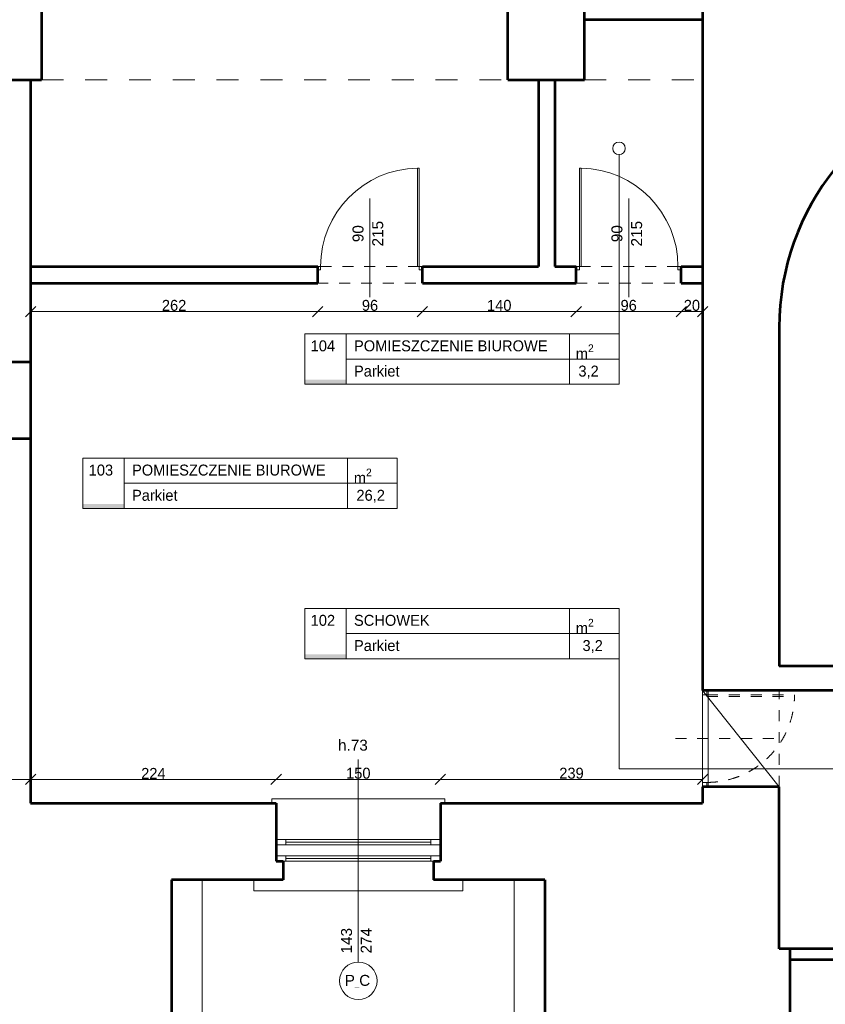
# Model space of a CAD drawing. Header units: inches. Extents: x -21887 to 84279, y -131485 to 67836.
# Tile 106 of 256: x 40192 to 47552, y -26806 to -17814. Entities that reach past the tile are written whole.
import ezdxf

# ---------------------------------------------------------------- set-up
doc = ezdxf.new("R2010")
doc.units = ezdxf.units.IN
doc.header["$MEASUREMENT"] = 0
doc.linetypes.add('Dashed', pattern=[400, 200, -200])
doc.linetypes.add('Dashed copy', pattern=[200, 100, -100])
doc.layers.get('0').update_dxf_attribs({"lineweight": 13})
doc.layers.get('Defpoints').update_dxf_attribs({"lineweight": 13})
for name, color, linetype, lineweight in [('AI_MURY', 7, 'Continuous', 53), ('Dimensioning', 7, 'Continuous', 13), ('DRZWI', 7, 'Continuous', 13), ('dzialowki', 7, 'Continuous', 53), ('OPISY TABELKI', 7, 'Continuous', 13), ('PODCIAGI', 7, 'Continuous', 13)]:
    doc.layers.add(name, color=color, linetype=linetype, lineweight=lineweight)
doc.styles.add('GENERATED_STYLE_7', font='txt')
doc.styles.add('GENERATED_STYLE_8', font='txt')
doc.styles.add('GENERATED_STYLE_9', font='txt')
doc.styles.add('Style-Courier New', font='txt')
doc.dimstyles.new('Dimstyle_4', dxfattribs={"dimtxt": 100, "dimasz": 95, "dimexe": 0, "dimexo": 0, "dimgap": 0.09, "dimtad": 1, "dimdec": 0, "dimlfac": 0.1, "dimzin": 0, "dimdsep": 46, "dimlunit": 5, "dimtxsty": 'GENERATED_STYLE_7', "dimblk": 'ARROWHEAD_6', "dimcen": 0.09, "dimclrd": 161, "dimclre": 161, "dimclrt": 7, "dimadec": 0, "dimazin": 0, "dimtfac": 1, "dimtdec": 0, "dimtmove": 0, "dimatfit": 3, "dimfxl": 0, "dimtolj": 1, "dimtzin": 0, "dimarcsym": 0})
doc.dimstyles.new('Dimstyle_5', dxfattribs={"dimtxt": 100, "dimasz": 95, "dimexe": 0.18, "dimexo": 0, "dimgap": 0.09, "dimtad": 1, "dimtih": 1, "dimtoh": 1, "dimdec": 0, "dimlfac": 0.1, "dimzin": 0, "dimdsep": 46, "dimlunit": 5, "dimtxsty": 'GENERATED_STYLE_7', "dimblk": 'ARROWHEAD_6', "dimcen": 0.09, "dimclrd": 161, "dimclre": 161, "dimclrt": 7, "dimadec": 0, "dimazin": 0, "dimtfac": 1, "dimtdec": 0, "dimtmove": 0, "dimatfit": 3, "dimfxl": 0, "dimtolj": 1, "dimtzin": 0, "dimarcsym": 0})

# ---------------------------------------------------------------- blocks, each defined once
blk = doc.blocks.new('ARROWHEAD_6')
at = {"color": 0, "linetype": 'Continuous'}
for p, q in [((0, 0), (-1, 0)), ((-0.5, -0.5), (0.5, 0.5))]:
    blk.add_line(p, q, dxfattribs=at)
blk = doc.blocks.new('*U183')
at = {"layer": 'Defpoints', "color": 0, "linetype": 'Continuous'}
for p in [(-270, -24609.3), (56990.5, -24609.3), (57180.5, -28359.3)]:
    blk.add_point(p, dxfattribs=at)
at = {"layer": 'Dimensioning', "color": 161, "linetype": 'Continuous', "lineweight": -2}
for p, q in [((-269.9, -24609.3), (-270, -24609.3)), ((-270, -28264.3), (-270, -24704.3)), ((-269.9, -28359.3), (-270, -28359.3))]:
    blk.add_line(p, q, dxfattribs=at)
at = {"layer": 'Dimensioning', "color": 161, "linetype": 'Continuous', "lineweight": -2, "xscale": 95, "yscale": 95, "zscale": 95}
for p, rotation in [((-270, -24609.3), 90), ((-270, -28359.3), 270)]:
    blk.add_blockref('ARROWHEAD_6', p, dxfattribs=dict(at, rotation=rotation))
at = {"layer": 'Dimensioning', "color": 7, "linetype": 'Continuous', "insert": (-326.3, -26484.3), "char_height": 100, "attachment_point": 5, "rotation": 90, "style": 'GENERATED_STYLE_7'}
blk.add_mtext('375', dxfattribs=at)
blk = doc.blocks.new('*D1913')
at = {"layer": 'Defpoints'}
for p in [(-270, -24609.3), (56990.5, -24609.3), (-270, -26484.3), (57180.5, -28359.3)]:
    blk.add_point(p, dxfattribs=at)
at = {"layer": 'Dimensioning', "color": 161, "linetype": 'Continuous'}
blk.add_blockref('*U183', (0, 0), dxfattribs=at)
blk = doc.blocks.new('*U184')
at = {"layer": 'Defpoints', "color": 0, "linetype": 'Continuous'}
for p in [(-270, -21459.3), (57580.5, -21459.3), (56990.5, -24609.3)]:
    blk.add_point(p, dxfattribs=at)
at = {"layer": 'Dimensioning', "color": 161, "linetype": 'Continuous', "lineweight": -2}
for p, q in [((-269.9, -21459.3), (-270, -21459.3)), ((-270, -24514.3), (-270, -21554.3)), ((-269.9, -24609.3), (-270, -24609.3))]:
    blk.add_line(p, q, dxfattribs=at)
at = {"layer": 'Dimensioning', "color": 161, "linetype": 'Continuous', "lineweight": -2, "xscale": 95, "yscale": 95, "zscale": 95}
for p, rotation in [((-270, -21459.3), 90), ((-270, -24609.3), 270)]:
    blk.add_blockref('ARROWHEAD_6', p, dxfattribs=dict(at, rotation=rotation))
at = {"layer": 'Dimensioning', "color": 7, "linetype": 'Continuous', "insert": (-326.3, -23034.3), "char_height": 100, "attachment_point": 5, "rotation": 90, "style": 'GENERATED_STYLE_7'}
blk.add_mtext('315', dxfattribs=at)
blk = doc.blocks.new('*U1771')
at = {"layer": 'Defpoints'}
for p in [(122.4, -22997.2), (57973, -22997.2), (122.4, -23034.3), (57383, -26147.2)]:
    blk.add_point(p, dxfattribs=at)
at = {"layer": 'Dimensioning', "color": 161, "linetype": 'Continuous'}
blk.add_blockref('*U184', (392.5, -1537.9), dxfattribs=at)
blk = doc.blocks.new('*D1914')
at = {"layer": 'Defpoints'}
for p in [(122.4, 0), (122.4, -22997.2), (57973, -22997.2), (57383, -26147.2)]:
    blk.add_point(p, dxfattribs=at)
at = {"layer": 'Dimensioning', "color": 161, "linetype": 'Continuous'}
blk.add_blockref('*U1771', (0, 0), dxfattribs=at)
blk = doc.blocks.new('*U1057')
at = {"layer": 'Defpoints', "color": 0, "linetype": 'Continuous'}
for p in [(40291.6, -24752.4), (39791.6, -24969.3), (40291.6, -24969.3)]:
    blk.add_point(p, dxfattribs=at)
at = {"layer": 'Dimensioning', "color": 161, "linetype": 'Continuous', "lineweight": -2}
for p, q in [((39791.6, -24752.6), (39791.6, -24752.3)), ((39886.6, -24752.4), (40196.6, -24752.4)), ((40291.6, -24752.6), (40291.6, -24752.3))]:
    blk.add_line(p, q, dxfattribs=at)
at = {"layer": 'Dimensioning', "color": 161, "linetype": 'Continuous', "lineweight": -2, "xscale": 95, "yscale": 95, "zscale": 95, "rotation": 180}
blk.add_blockref('ARROWHEAD_6', (39791.6, -24752.4), dxfattribs=at)
at = {"layer": 'Dimensioning', "color": 161, "linetype": 'Continuous', "lineweight": -2, "xscale": 95, "yscale": 95, "zscale": 95}
blk.add_blockref('ARROWHEAD_6', (40291.6, -24752.4), dxfattribs=at)
at = {"layer": 'Dimensioning', "color": 7, "linetype": 'Continuous', "insert": (40041.6, -24696.1), "char_height": 100, "attachment_point": 5, "style": 'GENERATED_STYLE_7'}
blk.add_mtext('50', dxfattribs=at)
blk = doc.blocks.new('*D1990')
at = {"layer": 'Defpoints'}
for p in [(40041.6, -24752.4), (40291.6, -24752.4), (39791.6, -24969.3), (40291.6, -24969.3)]:
    blk.add_point(p, dxfattribs=at)
at = {"layer": 'Dimensioning', "color": 161, "linetype": 'Continuous'}
blk.add_blockref('*U1057', (0, 0), dxfattribs=at)
blk = doc.blocks.new('*U1058')
at = {"layer": 'Defpoints', "color": 0, "linetype": 'Continuous'}
for p in [(42535.5, -24752.4), (40291.6, -24969.3), (42535.5, -24969.3)]:
    blk.add_point(p, dxfattribs=at)
at = {"layer": 'Dimensioning', "color": 161, "linetype": 'Continuous', "lineweight": -2}
for p, q in [((40291.6, -24752.6), (40291.6, -24752.3)), ((40386.6, -24752.4), (42440.5, -24752.4)), ((42535.5, -24752.6), (42535.5, -24752.3))]:
    blk.add_line(p, q, dxfattribs=at)
at = {"layer": 'Dimensioning', "color": 161, "linetype": 'Continuous', "lineweight": -2, "xscale": 95, "yscale": 95, "zscale": 95, "rotation": 180}
blk.add_blockref('ARROWHEAD_6', (40291.6, -24752.4), dxfattribs=at)
at = {"layer": 'Dimensioning', "color": 161, "linetype": 'Continuous', "lineweight": -2, "xscale": 95, "yscale": 95, "zscale": 95}
blk.add_blockref('ARROWHEAD_6', (42535.5, -24752.4), dxfattribs=at)
at = {"layer": 'Dimensioning', "color": 7, "linetype": 'Continuous', "insert": (41413.6, -24697.4), "char_height": 100, "attachment_point": 5, "style": 'GENERATED_STYLE_7'}
blk.add_mtext('224', dxfattribs=at)
blk = doc.blocks.new('*D1991')
at = {"layer": 'Defpoints'}
for p in [(41413.6, -24752.4), (42535.5, -24752.4), (40291.6, -24969.3), (42535.5, -24969.3)]:
    blk.add_point(p, dxfattribs=at)
at = {"layer": 'Dimensioning', "color": 161, "linetype": 'Continuous'}
blk.add_blockref('*U1058', (0, 0), dxfattribs=at)
blk = doc.blocks.new('*U1059')
at = {"layer": 'Defpoints', "color": 0, "linetype": 'Continuous'}
for p in [(44035.5, -24752.4), (42535.5, -24969.3), (44035.5, -24969.3)]:
    blk.add_point(p, dxfattribs=at)
at = {"layer": 'Dimensioning', "color": 161, "linetype": 'Continuous', "lineweight": -2}
for p, q in [((42535.5, -24752.6), (42535.5, -24752.3)), ((42630.5, -24752.4), (43940.5, -24752.4)), ((44035.5, -24752.6), (44035.5, -24752.3))]:
    blk.add_line(p, q, dxfattribs=at)
at = {"layer": 'Dimensioning', "color": 161, "linetype": 'Continuous', "lineweight": -2, "xscale": 95, "yscale": 95, "zscale": 95, "rotation": 180}
blk.add_blockref('ARROWHEAD_6', (42535.5, -24752.4), dxfattribs=at)
at = {"layer": 'Dimensioning', "color": 161, "linetype": 'Continuous', "lineweight": -2, "xscale": 95, "yscale": 95, "zscale": 95}
blk.add_blockref('ARROWHEAD_6', (44035.5, -24752.4), dxfattribs=at)
at = {"layer": 'Dimensioning', "color": 7, "linetype": 'Continuous', "insert": (43285.5, -24696.1), "char_height": 100, "attachment_point": 5, "style": 'GENERATED_STYLE_7'}
blk.add_mtext('150', dxfattribs=at)
blk = doc.blocks.new('*D1992')
at = {"layer": 'Defpoints'}
for p in [(43285.5, -24752.4), (44035.5, -24752.4), (42535.5, -24969.3), (44035.5, -24969.3)]:
    blk.add_point(p, dxfattribs=at)
at = {"layer": 'Dimensioning', "color": 161, "linetype": 'Continuous'}
blk.add_blockref('*U1059', (0, 0), dxfattribs=at)
blk = doc.blocks.new('*U1060')
at = {"layer": 'Defpoints', "color": 0, "linetype": 'Continuous'}
for p in [(46430.5, -24752.4), (44035.5, -24969.3), (46430.5, -24969.3)]:
    blk.add_point(p, dxfattribs=at)
at = {"layer": 'Dimensioning', "color": 161, "linetype": 'Continuous', "lineweight": -2}
for p, q in [((44035.5, -24752.6), (44035.5, -24752.3)), ((44130.5, -24752.4), (46335.5, -24752.4)), ((46430.5, -24752.6), (46430.5, -24752.3))]:
    blk.add_line(p, q, dxfattribs=at)
at = {"layer": 'Dimensioning', "color": 161, "linetype": 'Continuous', "lineweight": -2, "xscale": 95, "yscale": 95, "zscale": 95, "rotation": 180}
blk.add_blockref('ARROWHEAD_6', (44035.5, -24752.4), dxfattribs=at)
at = {"layer": 'Dimensioning', "color": 161, "linetype": 'Continuous', "lineweight": -2, "xscale": 95, "yscale": 95, "zscale": 95}
blk.add_blockref('ARROWHEAD_6', (46430.5, -24752.4), dxfattribs=at)
at = {"layer": 'Dimensioning', "color": 7, "linetype": 'Continuous', "insert": (45233, -24696.1), "char_height": 100, "attachment_point": 5, "style": 'GENERATED_STYLE_7'}
blk.add_mtext('239', dxfattribs=at)
blk = doc.blocks.new('*D1993')
at = {"layer": 'Defpoints'}
for p in [(45233, -24752.4), (46430.5, -24752.4), (44035.5, -24969.3), (46430.5, -24969.3)]:
    blk.add_point(p, dxfattribs=at)
at = {"layer": 'Dimensioning', "color": 161, "linetype": 'Continuous'}
blk.add_blockref('*U1060', (0, 0), dxfattribs=at)
blk = doc.blocks.new('*U1066')
at = {"layer": 'Defpoints', "color": 0, "linetype": 'Continuous'}
for p in [(42914.4, -20219.3), (40291.6, -20480), (42914.4, -20480)]:
    blk.add_point(p, dxfattribs=at)
at = {"layer": 'Dimensioning', "color": 161, "linetype": 'Continuous', "lineweight": -2}
for p, q in [((40291.6, -20480), (40291.6, -20480.2)), ((40386.6, -20480), (42819.4, -20480)), ((42914.4, -20479.8), (42914.4, -20480.2))]:
    blk.add_line(p, q, dxfattribs=at)
at = {"layer": 'Dimensioning', "color": 161, "linetype": 'Continuous', "lineweight": -2, "xscale": 95, "yscale": 95, "zscale": 95, "rotation": 180}
blk.add_blockref('ARROWHEAD_6', (40291.6, -20480), dxfattribs=at)
at = {"layer": 'Dimensioning', "color": 161, "linetype": 'Continuous', "lineweight": -2, "xscale": 95, "yscale": 95, "zscale": 95}
blk.add_blockref('ARROWHEAD_6', (42914.4, -20480), dxfattribs=at)
at = {"layer": 'Dimensioning', "color": 7, "linetype": 'Continuous', "insert": (41603, -20423.7), "char_height": 100, "attachment_point": 5, "style": 'GENERATED_STYLE_7'}
blk.add_mtext('262', dxfattribs=at)
blk = doc.blocks.new('*D1999')
at = {"layer": 'Defpoints'}
for p in [(42914.4, -20219.3), (40291.6, -20480), (41603, -20480), (42914.4, -20480)]:
    blk.add_point(p, dxfattribs=at)
at = {"layer": 'Dimensioning', "color": 161, "linetype": 'Continuous'}
blk.add_blockref('*U1066', (0, 0), dxfattribs=at)
blk = doc.blocks.new('*U1067')
at = {"layer": 'Defpoints', "color": 0, "linetype": 'Continuous'}
for p in [(42914.4, -20219.3), (43870.5, -20219.3), (43870.5, -20480)]:
    blk.add_point(p, dxfattribs=at)
at = {"layer": 'Dimensioning', "color": 161, "linetype": 'Continuous', "lineweight": -2}
for p, q in [((42914.4, -20479.8), (42914.4, -20480.2)), ((43009.4, -20480), (43775.5, -20480)), ((43870.5, -20479.8), (43870.5, -20480.2))]:
    blk.add_line(p, q, dxfattribs=at)
at = {"layer": 'Dimensioning', "color": 161, "linetype": 'Continuous', "lineweight": -2, "xscale": 95, "yscale": 95, "zscale": 95, "rotation": 180}
blk.add_blockref('ARROWHEAD_6', (42914.4, -20480), dxfattribs=at)
at = {"layer": 'Dimensioning', "color": 161, "linetype": 'Continuous', "lineweight": -2, "xscale": 95, "yscale": 95, "zscale": 95}
blk.add_blockref('ARROWHEAD_6', (43870.5, -20480), dxfattribs=at)
at = {"layer": 'Dimensioning', "color": 7, "linetype": 'Continuous', "insert": (43392.5, -20423.7), "char_height": 100, "attachment_point": 5, "style": 'GENERATED_STYLE_7'}
blk.add_mtext('96', dxfattribs=at)
blk = doc.blocks.new('*D2000')
at = {"layer": 'Defpoints'}
for p in [(42914.4, -20219.3), (43870.5, -20219.3), (43392.5, -20480), (43870.5, -20480)]:
    blk.add_point(p, dxfattribs=at)
at = {"layer": 'Dimensioning', "color": 161, "linetype": 'Continuous'}
blk.add_blockref('*U1067', (0, 0), dxfattribs=at)
blk = doc.blocks.new('*U1068')
at = {"layer": 'Defpoints', "color": 0, "linetype": 'Continuous'}
for p in [(43870.5, -20219.3), (45275.5, -20219.3), (45275.5, -20480)]:
    blk.add_point(p, dxfattribs=at)
at = {"layer": 'Dimensioning', "color": 161, "linetype": 'Continuous', "lineweight": -2}
for p, q in [((43870.5, -20479.8), (43870.5, -20480.2)), ((43965.5, -20480), (45180.5, -20480)), ((45275.5, -20479.8), (45275.5, -20480.2))]:
    blk.add_line(p, q, dxfattribs=at)
at = {"layer": 'Dimensioning', "color": 161, "linetype": 'Continuous', "lineweight": -2, "xscale": 95, "yscale": 95, "zscale": 95, "rotation": 180}
blk.add_blockref('ARROWHEAD_6', (43870.5, -20480), dxfattribs=at)
at = {"layer": 'Dimensioning', "color": 161, "linetype": 'Continuous', "lineweight": -2, "xscale": 95, "yscale": 95, "zscale": 95}
blk.add_blockref('ARROWHEAD_6', (45275.5, -20480), dxfattribs=at)
at = {"layer": 'Dimensioning', "color": 7, "linetype": 'Continuous', "insert": (44573, -20423.7), "char_height": 100, "attachment_point": 5, "style": 'GENERATED_STYLE_7'}
blk.add_mtext('140', dxfattribs=at)
blk = doc.blocks.new('*D2001')
at = {"layer": 'Defpoints'}
for p in [(43870.5, -20219.3), (45275.5, -20219.3), (44573, -20480), (45275.5, -20480)]:
    blk.add_point(p, dxfattribs=at)
at = {"layer": 'Dimensioning', "color": 161, "linetype": 'Continuous'}
blk.add_blockref('*U1068', (0, 0), dxfattribs=at)
blk = doc.blocks.new('*U1069')
at = {"layer": 'Defpoints', "color": 0, "linetype": 'Continuous'}
for p in [(45275.5, -20219.3), (46235.5, -20219.3), (46235.5, -20480)]:
    blk.add_point(p, dxfattribs=at)
at = {"layer": 'Dimensioning', "color": 161, "linetype": 'Continuous', "lineweight": -2}
for p, q in [((45275.5, -20479.8), (45275.5, -20480.2)), ((45370.5, -20480), (46140.5, -20480)), ((46235.5, -20479.8), (46235.5, -20480.2))]:
    blk.add_line(p, q, dxfattribs=at)
at = {"layer": 'Dimensioning', "color": 161, "linetype": 'Continuous', "lineweight": -2, "xscale": 95, "yscale": 95, "zscale": 95, "rotation": 180}
blk.add_blockref('ARROWHEAD_6', (45275.5, -20480), dxfattribs=at)
at = {"layer": 'Dimensioning', "color": 161, "linetype": 'Continuous', "lineweight": -2, "xscale": 95, "yscale": 95, "zscale": 95}
blk.add_blockref('ARROWHEAD_6', (46235.5, -20480), dxfattribs=at)
at = {"layer": 'Dimensioning', "color": 7, "linetype": 'Continuous', "insert": (45755.5, -20423.7), "char_height": 100, "attachment_point": 5, "style": 'GENERATED_STYLE_7'}
blk.add_mtext('96', dxfattribs=at)
blk = doc.blocks.new('*D2002')
at = {"layer": 'Defpoints'}
for p in [(45275.5, -20219.3), (46235.5, -20219.3), (45755.5, -20480), (46235.5, -20480)]:
    blk.add_point(p, dxfattribs=at)
at = {"layer": 'Dimensioning', "color": 161, "linetype": 'Continuous'}
blk.add_blockref('*U1069', (0, 0), dxfattribs=at)
blk = doc.blocks.new('*U1070')
at = {"layer": 'Defpoints', "color": 0, "linetype": 'Continuous'}
for p in [(46235.5, -20219.3), (46430.5, -20219.3), (46430.5, -20480)]:
    blk.add_point(p, dxfattribs=at)
at = {"layer": 'Dimensioning', "color": 161, "linetype": 'Continuous', "lineweight": -2}
for p, q in [((46235.5, -20479.8), (46235.5, -20480.2)), ((46330.5, -20480), (46335.5, -20480)), ((46430.5, -20479.8), (46430.5, -20480.2))]:
    blk.add_line(p, q, dxfattribs=at)
at = {"layer": 'Dimensioning', "color": 161, "linetype": 'Continuous', "lineweight": -2, "xscale": 95, "yscale": 95, "zscale": 95, "rotation": 180}
blk.add_blockref('ARROWHEAD_6', (46235.5, -20480), dxfattribs=at)
at = {"layer": 'Dimensioning', "color": 161, "linetype": 'Continuous', "lineweight": -2, "xscale": 95, "yscale": 95, "zscale": 95}
blk.add_blockref('ARROWHEAD_6', (46430.5, -20480), dxfattribs=at)
at = {"layer": 'Dimensioning', "color": 7, "linetype": 'Continuous', "insert": (46333, -20423.7), "char_height": 100, "attachment_point": 5, "style": 'GENERATED_STYLE_7'}
blk.add_mtext('20', dxfattribs=at)
blk = doc.blocks.new('*D2003')
at = {"layer": 'Defpoints'}
for p in [(46235.5, -20219.3), (46430.5, -20219.3), (46333, -20480), (46430.5, -20480)]:
    blk.add_point(p, dxfattribs=at)
at = {"layer": 'Dimensioning', "color": 161, "linetype": 'Continuous'}
blk.add_blockref('*U1070', (0, 0), dxfattribs=at)
blk = doc.blocks.new('*U376')
at = {"layer": 'Defpoints', "color": 0, "linetype": 'Continuous'}
for p in [(-3768.9, -23758.2), (61880.5, -23758.2), (62095.5, -27324.3)]:
    blk.add_point(p, dxfattribs=at)
at = {"layer": 'Dimensioning', "color": 161, "linetype": 'Continuous', "lineweight": -2}
for p, q in [((-3768.7, -23758.2), (-3768.9, -23758.2)), ((-3768.9, -27229.3), (-3768.9, -23853.2)), ((-3768.7, -27324.3), (-3768.9, -27324.3))]:
    blk.add_line(p, q, dxfattribs=at)
at = {"layer": 'Dimensioning', "color": 161, "linetype": 'Continuous', "lineweight": -2, "xscale": 95, "yscale": 95, "zscale": 95}
for p, rotation in [((-3768.9, -23758.2), 90), ((-3768.9, -27324.3), 270)]:
    blk.add_blockref('ARROWHEAD_6', p, dxfattribs=dict(at, rotation=rotation))
at = {"layer": 'Dimensioning', "color": 7, "linetype": 'Continuous', "insert": (-3825.2, -25541.2), "char_height": 100, "attachment_point": 5, "rotation": 90, "style": 'GENERATED_STYLE_7'}
blk.add_mtext('357', dxfattribs=at)
blk = doc.blocks.new('*U1772')
at = {"layer": 'Defpoints'}
for p in [(-2777.6, -24404.3), (62871.9, -24404.3), (-2777.6, -25541.2), (63086.9, -27970.5)]:
    blk.add_point(p, dxfattribs=at)
at = {"layer": 'Dimensioning', "color": 161, "linetype": 'Continuous'}
blk.add_blockref('*U376', (991.3, -646.2), dxfattribs=at)
blk = doc.blocks.new('*D2396')
at = {"layer": 'Defpoints'}
for p in [(-2777.6, 0), (-2777.6, -24404.3), (62871.9, -24404.3), (63086.9, -27970.5)]:
    blk.add_point(p, dxfattribs=at)
at = {"layer": 'Dimensioning', "color": 161, "linetype": 'Continuous'}
blk.add_blockref('*U1772', (0, 0), dxfattribs=at)
blk = doc.blocks.new('*U377')
at = {"layer": 'Defpoints', "color": 0, "linetype": 'Continuous'}
for p in [(-3768.9, -21459.3), (61832.4, -21459.3), (61880.5, -23758.2)]:
    blk.add_point(p, dxfattribs=at)
at = {"layer": 'Dimensioning', "color": 161, "linetype": 'Continuous', "lineweight": -2}
for p, q in [((-3768.7, -21459.3), (-3768.9, -21459.3)), ((-3768.9, -23663.2), (-3768.9, -21554.3)), ((-3768.7, -23758.2), (-3768.9, -23758.2))]:
    blk.add_line(p, q, dxfattribs=at)
at = {"layer": 'Dimensioning', "color": 161, "linetype": 'Continuous', "lineweight": -2, "xscale": 95, "yscale": 95, "zscale": 95}
for p, rotation in [((-3768.9, -21459.3), 90), ((-3768.9, -23758.2), 270)]:
    blk.add_blockref('ARROWHEAD_6', p, dxfattribs=dict(at, rotation=rotation))
at = {"layer": 'Dimensioning', "color": 7, "linetype": 'Continuous', "insert": (-3825.2, -22608.7), "char_height": 100, "attachment_point": 5, "rotation": 90, "style": 'GENERATED_STYLE_7'}
blk.add_mtext('230', dxfattribs=at)
blk = doc.blocks.new('*U1773')
at = {"layer": 'Defpoints'}
for p in [(-3488.6, -22004), (62112.7, -22004), (-3488.6, -22608.7), (62160.9, -24302.8)]:
    blk.add_point(p, dxfattribs=at)
at = {"layer": 'Dimensioning', "color": 161, "linetype": 'Continuous'}
blk.add_blockref('*U377', (280.3, -544.7), dxfattribs=at)
blk = doc.blocks.new('*D2397')
at = {"layer": 'Defpoints'}
for p in [(-3488.6, 0), (-3488.6, -22004), (62112.7, -22004), (62160.9, -24302.8)]:
    blk.add_point(p, dxfattribs=at)
at = {"layer": 'Dimensioning', "color": 161, "linetype": 'Continuous'}
blk.add_blockref('*U1773', (0, 0), dxfattribs=at)
blk = doc.blocks.new('*U385')
at = {"layer": 'Defpoints', "color": 0, "linetype": 'Continuous'}
for p in [(4587.2, -24861.2), (52873.8, -24861.2), (48910.5, -26299.3)]:
    blk.add_point(p, dxfattribs=at)
at = {"layer": 'Dimensioning', "color": 161, "linetype": 'Continuous', "lineweight": -2}
for p, q in [((4587.4, -24861.2), (4587.2, -24861.2)), ((4587.2, -26204.3), (4587.2, -24956.2)), ((4587.4, -26299.3), (4587.2, -26299.3))]:
    blk.add_line(p, q, dxfattribs=at)
at = {"layer": 'Dimensioning', "color": 161, "linetype": 'Continuous', "lineweight": -2, "xscale": 95, "yscale": 95, "zscale": 95}
for p, rotation in [((4587.2, -24861.2), 90), ((4587.2, -26299.3), 270)]:
    blk.add_blockref('ARROWHEAD_6', p, dxfattribs=dict(at, rotation=rotation))
at = {"layer": 'Dimensioning', "color": 7, "linetype": 'Continuous', "insert": (4532.8, -25580.3), "char_height": 100, "attachment_point": 5, "rotation": 90, "style": 'GENERATED_STYLE_7'}
blk.add_mtext('144', dxfattribs=at)
blk = doc.blocks.new('*D2461')
at = {"layer": 'Defpoints'}
for p in [(4587.2, -24861.2), (52873.8, -24861.2), (4587.2, -25580.3), (48910.5, -26299.3)]:
    blk.add_point(p, dxfattribs=at)
at = {"layer": 'Dimensioning', "color": 161, "linetype": 'Continuous'}
blk.add_blockref('*U385', (0, 0), dxfattribs=at)
blk = doc.blocks.new('*U1762')
at = {"layer": 'Defpoints', "color": 0, "linetype": 'Continuous'}
for p in [(38435.5, -25769.3), (43285.5, -25769.3), (43285.5, -47318.2)]:
    blk.add_point(p, dxfattribs=at)
at = {"layer": 'Dimensioning', "color": 161, "linetype": 'Continuous', "lineweight": -2}
for p, q in [((38435.5, -47318.1), (38435.5, -47318.4)), ((38530.5, -47318.2), (43190.5, -47318.2)), ((43285.5, -47318.1), (43285.5, -47318.4))]:
    blk.add_line(p, q, dxfattribs=at)
at = {"layer": 'Dimensioning', "color": 161, "linetype": 'Continuous', "lineweight": -2, "xscale": 95, "yscale": 95, "zscale": 95, "rotation": 180}
blk.add_blockref('ARROWHEAD_6', (38435.5, -47318.2), dxfattribs=at)
at = {"layer": 'Dimensioning', "color": 161, "linetype": 'Continuous', "lineweight": -2, "xscale": 95, "yscale": 95, "zscale": 95}
blk.add_blockref('ARROWHEAD_6', (43285.5, -47318.2), dxfattribs=at)
at = {"layer": 'Dimensioning', "color": 7, "linetype": 'Continuous', "insert": (40860.5, -47261.9), "char_height": 100, "attachment_point": 5, "style": 'GENERATED_STYLE_7'}
blk.add_mtext('485', dxfattribs=at)
blk = doc.blocks.new('*D3471')
at = {"layer": 'Defpoints'}
for p in [(38435.5, -25769.3), (43285.5, -25769.3), (40860.5, -47318.2), (43285.5, -47318.2)]:
    blk.add_point(p, dxfattribs=at)
at = {"layer": 'Dimensioning', "color": 161, "linetype": 'Continuous'}
blk.add_blockref('*U1762', (0, 0), dxfattribs=at)
blk = doc.blocks.new('*U1763')
at = {"layer": 'Defpoints', "color": 0, "linetype": 'Continuous'}
for p in [(43285.5, -25769.3), (46280.5, -43809.3), (46280.5, -47318.2)]:
    blk.add_point(p, dxfattribs=at)
at = {"layer": 'Dimensioning', "color": 161, "linetype": 'Continuous', "lineweight": -2}
for p, q in [((43285.5, -47318.1), (43285.5, -47318.4)), ((43380.5, -47318.2), (46185.5, -47318.2)), ((46280.5, -47318.1), (46280.5, -47318.4))]:
    blk.add_line(p, q, dxfattribs=at)
at = {"layer": 'Dimensioning', "color": 161, "linetype": 'Continuous', "lineweight": -2, "xscale": 95, "yscale": 95, "zscale": 95, "rotation": 180}
blk.add_blockref('ARROWHEAD_6', (43285.5, -47318.2), dxfattribs=at)
at = {"layer": 'Dimensioning', "color": 161, "linetype": 'Continuous', "lineweight": -2, "xscale": 95, "yscale": 95, "zscale": 95}
blk.add_blockref('ARROWHEAD_6', (46280.5, -47318.2), dxfattribs=at)
at = {"layer": 'Dimensioning', "color": 7, "linetype": 'Continuous', "insert": (44783, -47261.9), "char_height": 100, "attachment_point": 5, "style": 'GENERATED_STYLE_7'}
blk.add_mtext('299', dxfattribs=at)
blk = doc.blocks.new('*D3472')
at = {"layer": 'Defpoints'}
for p in [(43285.5, -25769.3), (46280.5, -43809.3), (44783, -47318.2), (46280.5, -47318.2)]:
    blk.add_point(p, dxfattribs=at)
at = {"layer": 'Dimensioning', "color": 161, "linetype": 'Continuous'}
blk.add_blockref('*U1763', (0, 0), dxfattribs=at)

msp = doc.modelspace()

# ---------------------------------------------------------------- hatches: boundary and pattern name
at = {"layer": 'OPISY TABELKI', "extrusion": (0, 0, -1)}
for points in [[(-43174.3, -21144), (-43174.3, -21101.9), (-42797.8, -21101.9), (-42797.8, -21144)], [(-41146.6, -22278.4), (-41146.6, -22236.3), (-40770.1, -22236.3), (-40770.1, -22278.4)], [(-43174.3, -23650.6), (-43174.3, -23608.4), (-42797.8, -23608.4), (-42797.8, -23650.6)]]:
    msp.add_hatch(color=7, dxfattribs=at).paths.add_polyline_path(points, flags=16)

# ---------------------------------------------------------------- linework, layer by layer
at = {"layer": 'AI_MURY', "color": 7, "linetype": 'Continuous'}
for p, q in [((40391.6, -17664.3), (40391.6, -18364.3)), ((44650.5, -18364.3), (44650.5, -17664.3)), ((45350.5, -18364.3), (45350.5, -17664.3)), ((46430.5, -17664.3), (46430.5, -23939.3)), ((39691.6, -18364.3), (40391.6, -18364.3)), ((40291.6, -18364.3), (40291.6, -24969.3)), ((44650.5, -18364.3), (45350.5, -18364.3)), ((47130.5, -20624.1), (47130.5, -23717.9)), ((39691.6, -20939.3), (40291.6, -20939.3)), ((39691.6, -21639.3), (40291.6, -21639.3)), ((47880.5, -23717.9), (47130.5, -23717.9)), ((48047.7, -23939.3), (46430.5, -23939.3)), ((47130.5, -24819.3), (46430.5, -24819.3)), ((46430.5, -24819.3), (46430.5, -24969.3)), ((47130.5, -26299.3), (47130.5, -24819.3)), ((40291.6, -24969.3), (42535.5, -24969.3)), ((42535.5, -24969.3), (42535.5, -25499.3)), ((44035.5, -24969.3), (44035.5, -25499.3)), ((44035.5, -24969.3), (46430.5, -24969.3)), ((42535.5, -25499.3), (42598, -25499.3)), ((42598, -25499.3), (42598, -25669.3)), ((43973, -25499.3), (44035.5, -25499.3)), ((43973, -25499.3), (43973, -25669.3)), ((42598, -25669.3), (41580.5, -25669.3)), ((41580.5, -25669.3), (41580.5, -27109.3)), ((44990.5, -25669.3), (43973, -25669.3)), ((44990.5, -25669.3), (44990.5, -27109.3)), ((47230.5, -26299.3), (47130.5, -26299.3)), ((47230.5, -26949.3), (47230.5, -26299.3))]:
    msp.add_line(p, q, dxfattribs=at)
msp.add_arc((49445.5, -20624.1), 2315, 102.47592, 180, dxfattribs=at)
at = {"layer": 'DRZWI', "color": 5, "linetype": 'Continuous'}
for p, q in [((46430.5, -23939.3), (47130.5, -24819.3)), ((46430.5, -23939.3), (46430.5, -24819.3)), ((46480.5, -23939.3), (46480.5, -24819.3))]:
    msp.add_line(p, q, dxfattribs=at)
at = {"layer": 'DRZWI', "color": 5, "linetype": 'Dashed copy'}
for p, q in [((46430.5, -23979.3), (46430.5, -23939.3)), ((46430.5, -23979.3), (46470.5, -23979.3)), ((46470.5, -23979.3), (46470.5, -23939.3)), ((46470.5, -23979.3), (46470.5, -23994.3)), ((46470.5, -23979.3), (47270.5, -23979.3)), ((46470.5, -23994.3), (47270.5, -23994.3)), ((47270.5, -23979.3), (47270.5, -23994.3)), ((47082.3, -24379.3), (46182.3, -24379.3)), ((46430.5, -24779.3), (46470.5, -24779.3)), ((46430.5, -24779.3), (46430.5, -24819.3)), ((46470.5, -24779.3), (46470.5, -24819.3))]:
    msp.add_line(p, q, dxfattribs=at)
at = {"layer": 'DRZWI', "color": 7, "linetype": 'Dashed copy'}
msp.add_line((47130.5, -24819.3), (47130.5, -23939.3), dxfattribs=at)
at = {"layer": 'DRZWI', "color": 220, "linetype": 'Continuous'}
for p, q in [((43285.5, -26419.7), (43285.5, -24568.9)), ((42623, -25299.3), (42535.5, -25299.3)), ((42623, -25349.3), (42535.5, -25349.3)), ((42623, -25299.3), (43948, -25299.3)), ((42623, -25299.3), (42623, -25349.3)), ((42623, -25324.3), (43948, -25324.3)), ((42623, -25349.3), (43948, -25349.3)), ((43948, -25299.3), (44035.5, -25299.3)), ((43948, -25299.3), (43948, -25349.3)), ((43948, -25349.3), (44035.5, -25349.3)), ((42623, -25449.3), (42535.5, -25449.3)), ((42623, -25499.3), (42598, -25499.3)), ((42623, -25449.3), (43948, -25449.3)), ((42623, -25449.3), (42623, -25499.3)), ((42623, -25474.3), (43948, -25474.3)), ((42623, -25499.3), (43948, -25499.3)), ((43948, -25449.3), (44035.5, -25449.3)), ((43948, -25449.3), (43948, -25499.3)), ((43948, -25499.3), (43973, -25499.3))]:
    msp.add_line(p, q, dxfattribs=at)
at = {"layer": 'DRZWI', "color": 251, "linetype": 'Continuous'}
for p, q in [((42495.5, -24929.3), (44075.5, -24929.3)), ((42495.5, -24969.3), (42495.5, -24929.3)), ((44075.5, -24969.3), (44075.5, -24929.3)), ((42331.6, -25769.3), (42331.6, -25669.3)), ((44239.4, -25769.3), (44239.4, -25669.3)), ((42331.6, -25769.3), (44239.4, -25769.3))]:
    msp.add_line(p, q, dxfattribs=at)
at = {"layer": 'DRZWI', "color": 220, "linetype": 'Continuous'}
msp.add_circle((43285.6, -26591), 171.3, dxfattribs=at)
at = {"layer": 'DRZWI', "color": 7, "linetype": 'Dashed copy'}
msp.add_arc((46470.5, -23979.3), 800, 270, 0, dxfattribs=at)
at = {"layer": 'dzialowki', "color": 12, "linetype": 'Continuous'}
for p, q in [((46430.5, -17814.3), (45350.5, -17814.3)), ((44930.5, -18364.3), (44930.5, -20069.3)), ((44930.5, -18364.3), (44930.5, -20069.3)), ((45080.5, -18364.3), (45080.5, -20069.3)), ((45080.5, -18364.3), (45080.5, -20069.3)), ((40291.6, -20069.3), (42914.4, -20069.3)), ((42914.4, -20219.3), (42914.4, -20069.3)), ((43870.5, -20069.3), (44930.5, -20069.3)), ((43870.5, -20219.3), (43870.5, -20069.3)), ((43870.5, -20069.3), (44930.5, -20069.3)), ((45080.5, -20069.3), (45275.5, -20069.3)), ((45275.5, -20219.3), (45275.5, -20069.3)), ((46235.5, -20069.3), (46430.5, -20069.3)), ((46235.5, -20069.3), (46430.5, -20069.3)), ((46235.5, -20219.3), (46235.5, -20069.3)), ((40291.6, -20219.3), (42914.4, -20219.3)), ((43870.5, -20219.3), (45275.5, -20219.3)), ((43870.5, -20219.3), (45275.5, -20219.3)), ((46235.5, -20219.3), (46430.5, -20219.3)), ((46235.5, -20219.3), (46430.5, -20219.3)), ((48280.5, -26299.3), (47230.5, -26299.3)), ((48280.5, -26399.3), (47230.5, -26399.3))]:
    msp.add_line(p, q, dxfattribs=at)
at = {"layer": 'OPISY TABELKI', "color": 7, "linetype": 'Continuous'}
for p, q in [((45667.6, -19046.6), (45667.6, -21144)), ((42797.8, -20683.3), (45667.6, -20683.3)), ((42797.8, -20683.3), (42797.8, -21144)), ((43174.3, -20683.3), (43174.3, -21144)), ((45213.6, -20683.3), (45213.6, -21144)), ((43174.3, -20913.6), (45667.6, -20913.6)), ((42797.8, -21144), (45667.6, -21144)), ((40770.1, -21817.7), (43639.9, -21817.7)), ((40770.1, -21817.7), (40770.1, -22278.4)), ((41146.6, -21817.7), (41146.6, -22278.4)), ((43185.8, -21817.7), (43185.8, -22278.4)), ((43639.9, -21817.7), (43639.9, -22278.4)), ((41146.6, -22048), (43639.9, -22048)), ((40770.1, -22278.4), (43639.9, -22278.4)), ((42797.8, -23189.8), (45667.6, -23189.8)), ((42797.8, -23189.8), (42797.8, -23650.6)), ((43174.3, -23189.8), (43174.3, -23650.6)), ((45213.6, -23189.8), (45213.6, -23650.6)), ((45667.6, -23189.8), (45667.6, -24654.7)), ((43174.3, -23420.2), (45667.6, -23420.2)), ((42797.8, -23650.6), (45667.6, -23650.6)), ((47699.5, -24654.7), (45667.6, -24654.7))]:
    msp.add_line(p, q, dxfattribs=at)
msp.add_circle((45667.6, -18989.4), 57.2, dxfattribs=at)
at = {"layer": 'PODCIAGI', "color": 49, "linetype": 'Dashed'}
for p, q in [((40391.6, -18364.3), (44670.5, -18364.3)), ((40391.6, -18364.3), (44670.5, -18364.3)), ((45350.5, -18364.3), (46430.5, -18364.3))]:
    msp.add_line(p, q, dxfattribs=at)
at = {"layer": 'PODCIAGI', "color": 5, "linetype": 'Continuous'}
for p, q in [((43825.5, -20069.3), (43825.5, -19169.3)), ((43840.5, -19169.3), (43825.5, -19169.3)), ((43840.5, -20069.3), (43840.5, -19169.3)), ((45305.5, -20069.3), (45305.5, -19169.3)), ((45305.5, -19169.3), (45320.5, -19169.3)), ((45305.5, -20069.3), (45305.5, -19169.3)), ((45305.5, -19169.3), (45320.5, -19169.3)), ((45320.5, -20069.3), (45320.5, -19169.3)), ((45320.5, -20069.3), (45320.5, -19169.3)), ((43390.5, -19447.5), (43390.5, -20347.5)), ((45755.5, -19447.5), (45755.5, -20347.5)), ((45755.5, -19447.5), (45755.5, -20347.5)), ((42940.5, -20069.3), (42910.5, -20069.3)), ((42940.5, -20099.3), (42910.5, -20099.3)), ((42940.5, -20099.3), (42940.5, -20069.3)), ((43840.5, -20069.3), (43825.5, -20069.3)), ((43870.5, -20069.3), (43840.5, -20069.3)), ((43840.5, -20099.3), (43840.5, -20069.3)), ((43870.5, -20099.3), (43840.5, -20099.3)), ((45275.5, -20069.3), (45305.5, -20069.3)), ((45275.5, -20069.3), (45305.5, -20069.3)), ((45275.5, -20099.3), (45305.5, -20099.3)), ((45275.5, -20099.3), (45305.5, -20099.3)), ((45305.5, -20099.3), (45305.5, -20069.3)), ((45305.5, -20069.3), (45320.5, -20069.3)), ((45305.5, -20099.3), (45305.5, -20069.3)), ((45305.5, -20069.3), (45320.5, -20069.3)), ((46205.5, -20069.3), (46235.5, -20069.3)), ((46205.5, -20099.3), (46205.5, -20069.3)), ((46205.5, -20069.3), (46235.5, -20069.3)), ((46205.5, -20099.3), (46205.5, -20069.3)), ((46205.5, -20099.3), (46235.5, -20099.3)), ((46205.5, -20099.3), (46235.5, -20099.3))]:
    msp.add_line(p, q, dxfattribs=at)
at = {"layer": 'PODCIAGI', "color": 5, "linetype": 'Dashed copy'}
for p, q in [((42940.5, -20069.3), (43840.5, -20069.3)), ((45305.5, -20069.3), (46205.5, -20069.3)), ((42910.5, -20219.3), (43870.5, -20219.3)), ((45275.5, -20219.3), (46235.5, -20219.3))]:
    msp.add_line(p, q, dxfattribs=at)
at = {"layer": 'PODCIAGI', "color": 12, "linetype": 'Continuous'}
for p, q in [((45080.5, -20069.3), (45275.5, -20069.3)), ((45275.5, -20219.3), (45275.5, -20069.3)), ((46235.5, -20219.3), (46235.5, -20069.3))]:
    msp.add_line(p, q, dxfattribs=at)
at = {"layer": 'PODCIAGI', "color": 251, "linetype": 'Continuous'}
for p, q in [((41860.5, -25669.3), (41860.5, -27339.3)), ((44710.5, -25669.3), (44710.5, -27339.3))]:
    msp.add_line(p, q, dxfattribs=at)
at = {"layer": 'PODCIAGI', "color": 7, "linetype": 'Continuous'}
for centre, start, end in [((43840.5, -20069.3), 90.95484, 180), ((45305.5, -20069.3), 0, 89.04516), ((45305.5, -20069.3), 0, 89.04516)]:
    msp.add_arc(centre, 900.1, start, end, dxfattribs=at)

# ---------------------------------------------------------------- texts
at = {"layer": 'DRZWI', "color": 220, "char_height": 100, "attachment_point": 1, "style": 'GENERATED_STYLE_7'}
for s, insert, width in [('\\fArial|b0|i0|c238|p39;h.73', (43100.5, -24389.3), 460.863), ('\\fArial|b0|i0|c238|p39;P\\H50.000000;_\\H100.000000;C', (43161.6, -26537.2), 460.117)]:
    msp.add_mtext(s, dxfattribs=dict(at, insert=insert, width=width))
at = {"layer": 'DRZWI', "color": 220, "insert": (43127.9, -26341.8), "char_height": 100, "width": 355.178, "attachment_point": 1, "rotation": 90, "line_spacing_factor": 1.079079, "style": 'GENERATED_STYLE_7'}
msp.add_mtext('\\fArial|b0|i0|c238|p39;143\\P274', dxfattribs=at)
at = {"layer": 'OPISY TABELKI', "color": 7, "char_height": 100, "attachment_point": 1}
for s, insert, width, style in [('104', (42850.5, -20742.7), 323.775, 'GENERATED_STYLE_8'), ('POMIESZCZENIE BIUROWE ', (43246.1, -20742.7), 2409.415, 'GENERATED_STYLE_9'), ('\\A1;m\\H70.000000;\\S2^  ;', (45272.4, -20779.4), 323.775, 'GENERATED_STYLE_9'), ('Parkiet  ', (43246.1, -20973.1), 2409.415, 'GENERATED_STYLE_9'), ('3,2     ', (45296.1, -20973.1), 424.969, 'GENERATED_STYLE_9'), ('103', (40822.8, -21877.1), 323.775, 'GENERATED_STYLE_8'), ('POMIESZCZENIE BIUROWE ', (41218.4, -21877.1), 2409.415, 'GENERATED_STYLE_9'), ('\\A1;m\\H70.000000;\\S2^  ;', (43244.7, -21913.8), 323.775, 'GENERATED_STYLE_9'), ('Parkiet  ', (41218.4, -22107.5), 2409.415, 'GENERATED_STYLE_9'), ('26,2     ', (43268.4, -22107.5), 424.969, 'GENERATED_STYLE_9'), ('102', (42850.5, -23249.3), 323.775, 'GENERATED_STYLE_8'), ('SCHOWEK ', (43246.1, -23249.3), 2409.415, 'GENERATED_STYLE_9'), ('\\A1;m\\H70.000000;\\S2^  ;', (45272.4, -23285.9), 323.775, 'GENERATED_STYLE_9'), ('Parkiet  ', (43246.1, -23479.7), 2409.415, 'GENERATED_STYLE_9'), (' 3,2     ', (45296.1, -23479.7), 424.969, 'GENERATED_STYLE_9')]:
    msp.add_mtext(s, dxfattribs=dict(at, insert=insert, width=width, style=style))
at = {"layer": 'PODCIAGI', "color": 5, "char_height": 100, "width": 704.483, "attachment_point": 2, "rotation": 90, "line_spacing_factor": 1.079165, "style": 'GENERATED_STYLE_7'}
for insert in [(43232.9, -19768.3), (45597.9, -19768.3)]:
    msp.add_mtext('\\fArial|b0|i0|c238|p39;90\\P215', dxfattribs=dict(at, insert=insert))

# ---------------------------------------------------------------- dimensions: what is measured, and where the dimension line sits
at = {"layer": 'Dimensioning', "color": 161, "linetype": 'Continuous'}
for base, p1, p2, picture, middle in [((-3488.6, -22004), (62160.9, -24302.8), (62112.7, -22004), '*D2397', (-3488.6, 0)), ((-2777.6, -24404.3), (63086.9, -27970.5), (62871.9, -24404.3), '*D2396', (-2777.6, 0)), ((122.4, -22997.2), (57383, -26147.2), (57973, -22997.2), '*D1914', (122.4, 0)), ((-270, -24609.3), (57180.5, -28359.3), (56990.5, -24609.3), '*D1913', (-270, -26484.3)), ((4587.2, -24861.2), (48910.5, -26299.3), (52873.8, -24861.2), '*D2461', (4587.2, -25580.3))]:
    dim = msp.add_linear_dim(base=base, p1=p1, p2=p2, angle=90, dimstyle='Dimstyle_4', override={"dimtxsty": 'Style-Courier New', "dimclrd": 0, "dimclre": 161, "dimlwe": 0}, dxfattribs=at)
    dim.commit()
    dim.dimension.update_dxf_attribs({"geometry": picture, "text_midpoint": middle, "dimtype": 128})
for base, p1, p2, picture, middle in [((42914.4, -20480), (40291.6, -20480), (42914.4, -20219.3), '*D1999', (41603, -20480)), ((43870.5, -20480), (42914.4, -20219.3), (43870.5, -20219.3), '*D2000', (43392.5, -20480)), ((45275.5180538, -20479.978609), (43870.5180538, -20219.2868952), (45275.5180538, -20219.2868952), '*D2001', (44573.0180538, -20479.978609)), ((46235.5, -20480), (45275.5, -20219.3), (46235.5, -20219.3), '*D2002', (45755.5, -20480)), ((46430.5180538, -20479.978609), (46235.5180538, -20219.2868952), (46430.5180538, -20219.2868952), '*D2003', (46333.0180538, -20479.978609)), ((40291.6, -24752.4), (39791.6, -24969.3), (40291.6, -24969.3), '*D1990', (40041.6, -24752.4)), ((42535.5, -24752.4), (40291.6, -24969.3), (42535.5, -24969.3), '*D1991', (41413.6, -24752.4)), ((44035.5, -24752.4), (42535.5, -24969.3), (44035.5, -24969.3), '*D1992', (43285.5, -24752.4)), ((46430.5180538, -24752.4352175), (44035.5180538, -24969.2868952), (46430.5180538, -24969.2868952), '*D1993', (45233.0180538, -24752.4352175)), ((43285.5, -47318.2), (38435.5, -25769.3), (43285.5, -25769.3), '*D3471', (40860.5, -47318.2)), ((46280.5180538, -47318.2345535), (43285.5180538, -25769.2868952), (46280.5180538, -43809.2868952), '*D3472', (44783.0180538, -47318.2345535))]:
    dim = msp.add_linear_dim(base=base, p1=p1, p2=p2, dimstyle='Dimstyle_5', override={"dimtxsty": 'Style-Courier New', "dimclrd": 0, "dimclre": 161, "dimlwe": 0}, dxfattribs=at)
    dim.commit()
    dim.dimension.update_dxf_attribs({"geometry": picture, "text_midpoint": middle, "dimtype": 128})

doc.saveas('drawing.dxf')
